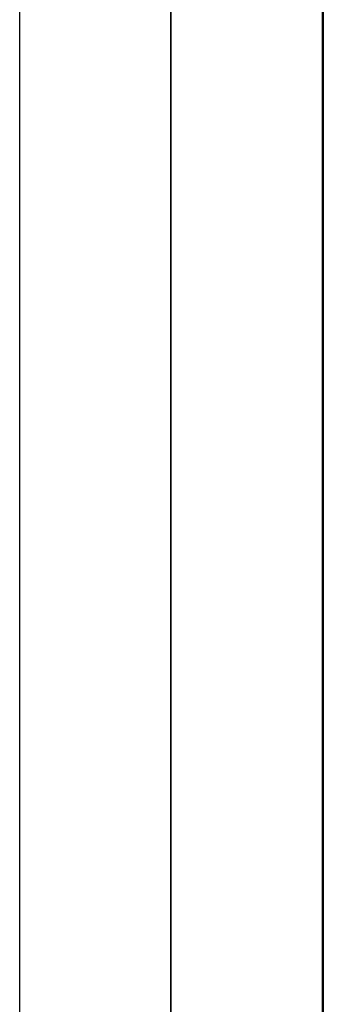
# Model space of a CAD drawing. Extents: x 1 to 669, y 0 to 417.
# Tile 84 of 256: x 62.4934 to 62.5475, y 368.3317 to 368.5073. Entities that reach past the tile are written whole.
import ezdxf

# ---------------------------------------------------------------- set-up
doc = ezdxf.new("R2010")
doc.units = 0
doc.header["$LTSCALE"] = 12
doc.header["$MEASUREMENT"] = 0
doc.layers.add('X', color=1, linetype='CONTINUOUS')

msp = doc.modelspace()

# ---------------------------------------------------------------- linework, layer by layer
at = {"layer": 'X'}
for p, q in [((62.49336, 367.10237), (62.49336, 370.02737)), ((62.52036, 370.02737), (62.52036, 367.10237)), ((62.52036, 367.10237), (62.52036, 370.02737)), ((62.54736, 370.02737), (62.54736, 367.10237)), ((62.54755, 367.87399), (62.54755, 369.25599))]:
    msp.add_line(p, q, dxfattribs=at)

doc.saveas('drawing.dxf')
